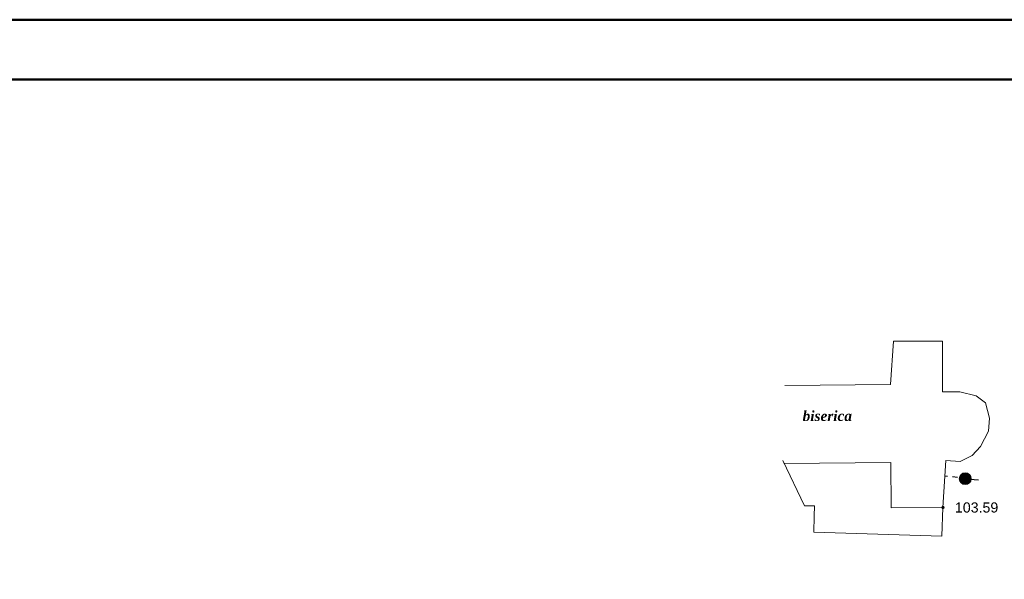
# Model space of a CAD drawing. Header units: millimetres. Extents: x 9396 to 25236, y 15106 to 31102.
# Tile 254 of 256: x 11674 to 11838, y 17072 to 17165. Entities that reach past the tile are written whole.
import ezdxf
from ezdxf.enums import TextEntityAlignment as Align

# ---------------------------------------------------------------- set-up
doc = ezdxf.new("R2010")
doc.units = ezdxf.units.MM
doc.linetypes.add('HIDDEN', pattern=[0.375, 0.25, -0.125])
for name, color, linetype, lineweight, true_color in [('1001010', 7, 'Continuous', 9, 0x000000), ('1060000', 7, 'Continuous', 9, 0x000000), ('21100200', 7, 'HIDDEN', 0, 0x800080), ('5010320', 7, 'Continuous', 20, 0x800000), ('5010430', 7, 'Continuous', 9, 0x000000)]:
    doc.layers.add(name, color=color, linetype=linetype, lineweight=lineweight, true_color=true_color)
doc.layers.add('Размер', color=6, linetype='Continuous', lineweight=18)
doc.styles.add('9', font='timesbi.ttf', dxfattribs={"height": 0.001693})
doc.styles.add('F2', font='arial.ttf', dxfattribs={"height": 0.001693})

# ---------------------------------------------------------------- blocks, each defined once
blk = doc.blocks.new('SYMBOL5010430')
at = {"true_color": 0xffffff}
h = blk.add_hatch(color=7, dxfattribs=at)
edge = h.paths.add_edge_path()
edge.add_arc((0, 0), 0.495, 0, 360)
at = {"color": 18, "linetype": 'Continuous', "lineweight": 0, "true_color": 0x000000, "flags": 128}
for points in [[(-0.495, 0), (0.495, 0)], [(0, -0.495), (0, 0.495)]]:
    blk.add_lwpolyline(points, dxfattribs=at)
at = {"color": 18, "linetype": 'Continuous', "lineweight": 0, "true_color": 0x000000}
blk.add_circle((0, 0), 0.495, dxfattribs=at)
blk = doc.blocks.new('SYMBOL21100200')
at = {"true_color": 0x800080}
h = blk.add_hatch(color=216, dxfattribs=at)
edge = h.paths.add_edge_path()
edge.add_arc((0, 0), 0.1, 0, 360)
at = {"color": 216, "linetype": 'Continuous', "lineweight": 0, "true_color": 0x800080}
blk.add_circle((0, 0), 0.1, dxfattribs=at)

msp = doc.modelspace()

# ---------------------------------------------------------------- linework, layer by layer
at = {"layer": '1001010', "color": 253}
msp.add_polyline3d([(11801.48, 17091.03, 56.86), (11819.33, 17091.18, 55.09), (11819.39, 17083.59, 73.34), (11828.02, 17083.67, 75.21), (11828.51, 17091.51, 56.97), (11830.88, 17091.36, 57.64), (11832.92, 17092.35, 56.35), (11834.28, 17093.87, 53.43), (11835.63, 17096.4, 48.25), (11835.79, 17098.59, 44.01), (11835.11, 17101.12, 38.97), (11833.57, 17102.3, 36.33), (11830.85, 17102.98, 34.02), (11827.96, 17102.98, 32.88), (11827.97, 17111.42, 30.37), (11819.78, 17111.42, 22.34), (11819.29, 17104.17, 25.97), (11801.62, 17104.02, 18.39)], dxfattribs=at)
at = {"layer": '1060000', "color": 253}
msp.add_polyline3d([(11828.02, 17083.67, 75.21), (11827.86, 17078.86, 91.41), (11806.46, 17079.55, 113.27), (11806.54, 17082.24, 97.46), (11806.56, 17083.93, 90.03), (11804.9, 17083.95, 88.4), (11801.31, 17091.53, 55.38)], dxfattribs=at)
at = {"layer": '5010320', "lineweight": 30}
for p, q in [((11828.35, 17088.97, 63.21), (11828.77, 17088.91, 63.21)), ((11830.47, 17088.66, 63.21), (11829.62, 17088.78, 63.21)), ((11831.32, 17088.53, 63.21), (11831.74, 17088.47, 63.21)), ((11831.74, 17088.47, 65.91), (11833.95, 17088.3, 65.91))]:
    msp.add_line(p, q, dxfattribs=at)
at = {"layer": 'Размер', "lineweight": 50}
msp.add_lwpolyline([(12628.19, 17165.05), (9546.77, 17165.05), (9546.77, 15485.79), (12628.19, 15485.79)], close=True, dxfattribs=at)
msp.add_lwpolyline([(12618.19, 17155.05), (9556.77, 17155.05), (9556.77, 15495.79), (12618.19, 15495.79), (12618.19, 17155.05)], dxfattribs=at)

# ---------------------------------------------------------------- block references
at = {"layer": '21100200', "xscale": 2, "yscale": 2, "zscale": 2}
msp.add_blockref('SYMBOL21100200', (11828.02, 17083.67, 207.18), dxfattribs=at)
at = {"layer": '5010430', "color": 253, "xscale": 2, "yscale": 2, "zscale": 2}
msp.add_blockref('SYMBOL5010430', (11831.74, 17088.47, 63.55), dxfattribs=at)

# ---------------------------------------------------------------- texts
at = {"layer": '1001010', "color": 253, "style": '9'}
msp.add_text('biserica', height=1.693, dxfattribs=at).set_placement((11804.6, 17098.95, 32.8), align=Align.MIDDLE_LEFT)
at = {"layer": '21100200', "color": 253, "style": 'F2'}
msp.add_text('103.59', height=1.693, dxfattribs=at).set_placement((11830.02, 17083.67, 207.18), align=Align.MIDDLE_LEFT)

doc.saveas('drawing.dxf')
